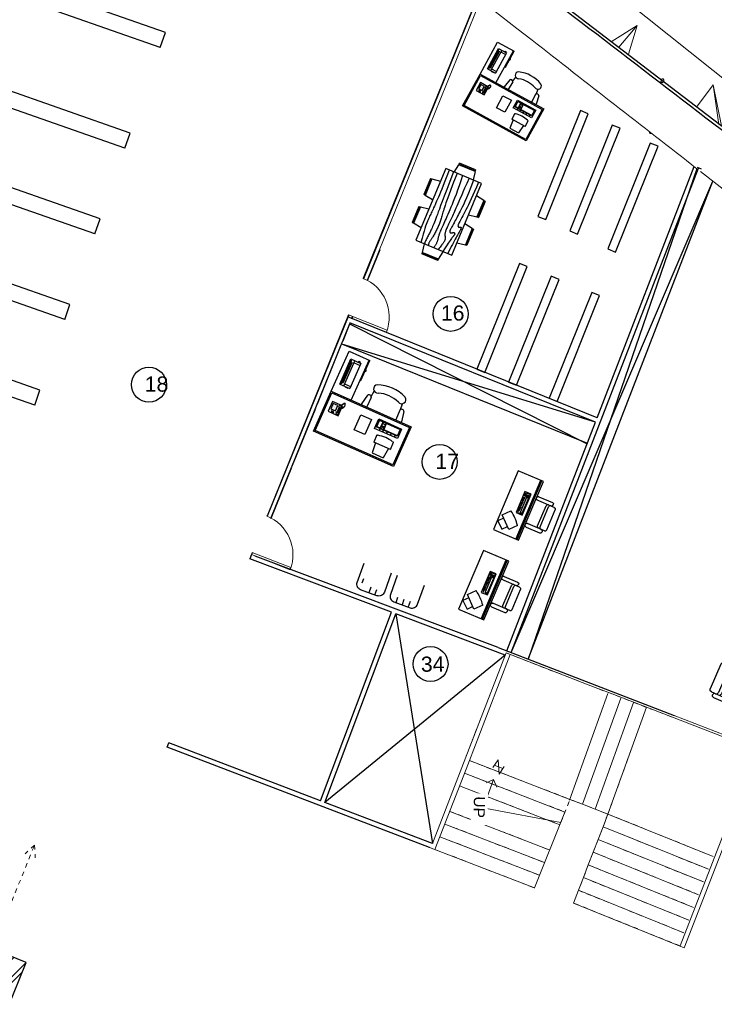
# Model space of a CAD drawing. Header units: inches. Extents: x 424 to 2043, y -237 to 445.
# Tile 64 of 256: x 626 to 641, y -93 to -71. Entities that reach past the tile are written whole.
import ezdxf

# ---------------------------------------------------------------- set-up
doc = ezdxf.new("R2010")
doc.units = ezdxf.units.IN
doc.header["$MEASUREMENT"] = 0
doc.linetypes.add('Dash', pattern=[0.00635, 0.003175, -0.003175])
doc.linetypes.add('Overhead', pattern=[0.003969, 0.002381, -0.001587])
doc.layers.add('1', color=8, linetype='Continuous')
doc.layers.add('MOBLEMAN', color=1, linetype='Continuous')
for name, color, linetype, lineweight in [('A-DOOR', 31, 'Continuous', 9), ('A-GENM', 13, 'Continuous', 9), ('A-GLAZ-CURT', 52, 'Continuous', 9), ('A-WALL', 113, 'Continuous', 9), ('S-STRS', 31, 'Continuous', 9), ('S-STRS-ANNO', 31, 'Continuous', 9), ('S-STRS-IDEN', 31, 'Continuous', 9), ('S-STRS-MBND', 31, 'Overhead', 9)]:
    doc.layers.add(name, color=color, linetype=linetype, lineweight=lineweight)
doc.styles.add('Arial', font='arial.ttf', dxfattribs={"height": 0.29506})
doc.styles.get("Standard").update_dxf_attribs({"font": 'arial.ttf'})
pattern_1 = [(247, (-125.887, -21.449), (0.3276997, -0.1391003), []), (247, (-125.745, -21.803), (0.3276997, -0.1391003), [])]

# ---------------------------------------------------------------- blocks, each defined once
blk = doc.blocks.new('Generic Models 1 - Generic Models 1-135348-همکف')
at = {"layer": 'A-GENM'}
blk.add_line((-85.546, 23.286), (-136.734, 64.375), dxfattribs=at)
blk = doc.blocks.new('Escalator - Escalator-V10-همکف')
at = {"layer": 'A-GENM'}
h = blk.add_hatch(dxfattribs=at)
h.set_pattern_fill('FP_6', color=256, style=0, pattern_type=2)
h.set_pattern_definition(pattern_1)
h.paths.add_polyline_path([(-0.8, 5.52), (-0.8, 4.929), (-0.749, 4.929), (-0.749, 5.52)], flags=0)
h = blk.add_hatch(dxfattribs=at)
h.set_pattern_fill('FP_6', color=256, style=0, pattern_type=2)
h.set_pattern_definition(pattern_1)
h.paths.add_polyline_path([(0.751, 5.52), (0.751, 4.929), (0.802, 4.929), (0.802, 5.52)], flags=0)
h = blk.add_hatch(dxfattribs=at)
h.set_pattern_fill('FP_6', color=256, style=0, pattern_type=2)
h.set_pattern_definition(pattern_1)
h.paths.add_polyline_path([(-0.8, 4.929), (-0.8, 3.733), (0.802, 3.733), (0.802, 4.929)], flags=0)
for p, q in [((-0.812, 8.28), (-0.812, 8.28)), ((-0.812, 8.202), (-0.812, 8.271)), ((-0.812, 8.271), (-0.812, 8.202)), ((-0.809, 8.347), (-0.809, 7.867)), ((-0.74, 8.347), (-0.74, 7.867)), ((-0.736, 8.28), (-0.736, 8.28)), ((-0.736, 8.202), (-0.736, 8.271)), ((-0.736, 8.271), (-0.736, 8.202)), ((0.738, 8.28), (0.738, 8.28)), ((0.738, 8.202), (0.738, 8.271)), ((0.738, 8.271), (0.738, 8.202)), ((0.742, 8.347), (0.742, 7.867)), ((0.811, 8.347), (0.811, 7.867)), ((-0.812, 8.145), (-0.812, 8.16)), ((-0.812, 8.16), (-0.812, 8.145)), ((-0.812, 8.082), (-0.812, 8.13)), ((-0.812, 8.13), (-0.812, 8.082)), ((-0.812, 7.978), (-0.812, 8.031)), ((-0.812, 8.031), (-0.812, 7.978)), ((-0.736, 8.145), (-0.736, 8.16)), ((-0.736, 8.16), (-0.736, 8.145)), ((-0.736, 8.082), (-0.736, 8.13)), ((-0.736, 8.13), (-0.736, 8.082)), ((-0.736, 7.978), (-0.736, 8.031)), ((-0.736, 8.031), (-0.736, 7.978)), ((0.738, 8.145), (0.738, 8.16)), ((0.738, 8.16), (0.738, 8.145)), ((0.738, 8.082), (0.738, 8.13)), ((0.738, 8.13), (0.738, 8.082)), ((0.738, 7.978), (0.738, 8.031)), ((0.738, 8.031), (0.738, 7.978)), ((-0.812, 7.867), (-0.812, 7.885)), ((-0.812, 7.885), (-0.812, 7.867)), ((-0.812, 7.867), (-0.812, 6.943)), ((-0.809, 7.867), (-0.809, 6.945)), ((-0.74, 7.867), (-0.74, 6.945)), ((-0.736, 7.867), (-0.736, 7.885)), ((-0.736, 7.885), (-0.736, 7.867)), ((-0.736, 6.943), (-0.736, 7.867)), ((0.739, 7.867), (-0.736, 7.867)), ((0.738, 7.867), (0.738, 7.885)), ((0.738, 7.885), (0.738, 7.867)), ((0.738, 7.867), (0.738, 6.943)), ((0.742, 7.867), (0.742, 6.945)), ((0.811, 7.867), (0.811, 6.945)), ((-0.812, 6.943), (-0.812, 6.688)), ((-0.809, 6.945), (-0.809, 6.7)), ((-0.74, 6.945), (-0.74, 6.7)), ((-0.736, 6.688), (-0.736, 6.943)), ((0.738, 6.943), (0.738, 6.688)), ((0.742, 6.945), (0.742, 6.7)), ((0.811, 6.945), (0.811, 6.7)), ((0.751, 6.602), (-0.749, 6.602)), ((0.751, 6.532), (-0.749, 6.532)), ((0.815, 6.688), (0.815, 6.713)), ((-0.749, 6.348), (0.751, 6.348)), ((0.751, 6.343), (-0.749, 6.343)), ((0.751, 6.274), (-0.749, 6.274)), ((-0.749, 6.089), (0.751, 6.089)), ((0.751, 6.085), (-0.749, 6.085)), ((0.751, 6.015), (-0.749, 6.015)), ((-0.736, 5.831), (-0.736, 6.015)), ((0.751, 5.826), (-0.749, 5.826)), ((0.751, 5.756), (-0.749, 5.756)), ((-0.736, 5.831), (0.751, 5.831)), ((-0.749, 5.572), (0.751, 5.572)), ((0.751, 5.567), (-0.749, 5.567)), ((0.751, 5.497), (-0.749, 5.497)), ((-0.749, 5.313), (0.751, 5.313)), ((0.751, 5.308), (-0.749, 5.308)), ((0.751, 5.238), (-0.749, 5.238)), ((-0.749, 5.054), (0.751, 5.054))]:
    blk.add_line(p, q, dxfattribs=at)
at = {"layer": 'A-GENM', "lineweight": 25}
for p, q in [((-0.812, 6.688), (-0.812, 6.66)), ((-0.812, 6.66), (-0.736, 6.66)), ((-0.749, 6.66), (-0.8, 6.66)), ((-0.8, 6.66), (-0.8, 4.929)), ((-0.749, 4.929), (-0.749, 6.66)), ((-0.736, 6.66), (-0.736, 6.688)), ((0.738, 6.688), (0.738, 6.66)), ((0.738, 6.66), (0.815, 6.66)), ((0.802, 6.66), (0.751, 6.66)), ((0.751, 6.66), (0.751, 4.929)), ((0.802, 4.929), (0.802, 6.66)), ((0.815, 6.66), (0.815, 6.688)), ((-0.749, 5.52), (-0.8, 5.52)), ((-0.8, 5.52), (-0.8, 4.929)), ((-0.749, 4.929), (-0.749, 5.52)), ((0.802, 5.52), (0.751, 5.52)), ((0.751, 5.52), (0.751, 4.929)), ((0.802, 4.929), (0.802, 5.52)), ((0.751, 5.049), (-0.736, 5.049)), ((-0.736, 5.049), (-0.736, 4.795)), ((0.751, 4.795), (0.751, 5.049)), ((-0.8, 4.929), (-0.749, 4.929)), ((-0.8, 4.929), (-0.749, 4.929)), ((0.802, 4.929), (-0.8, 4.929)), ((-0.8, 4.929), (-0.8, 3.733)), ((-0.736, 4.795), (0.751, 4.795)), ((0.751, 4.929), (0.802, 4.929)), ((0.751, 4.929), (0.802, 4.929)), ((0.802, 3.733), (0.802, 4.929)), ((-0.8, 3.733), (0.802, 3.733))]:
    blk.add_line(p, q, dxfattribs=at)
at = {"layer": 'A-GENM', "linetype": 'Dash'}
for p, q in [((0.001, 6.602), (0.001, 1.269)), ((0.001, 1.269), (-0.117, 1.523)), ((0.001, 1.269), (0.12, 1.523))]:
    blk.add_line(p, q, dxfattribs=at)
at = {"layer": 'A-GENM', "flags": 128}
for points in [[(-0.812, 8.34), (-0.812, 8.341), (-0.812, 8.341), (-0.812, 8.341), (-0.812, 8.342), (-0.812, 8.342), (-0.812, 8.342), (-0.812, 8.343), (-0.812, 8.343), (-0.812, 8.343), (-0.812, 8.344), (-0.811, 8.344), (-0.811, 8.344), (-0.811, 8.345), (-0.811, 8.345), (-0.811, 8.345), (-0.811, 8.346), (-0.81, 8.346), (-0.81, 8.346), (-0.81, 8.346), (-0.81, 8.347), (-0.809, 8.347), (-0.809, 8.347), (-0.809, 8.347), (-0.809, 8.347)], [(-0.812, 8.323), (-0.812, 8.325), (-0.812, 8.33), (-0.812, 8.333), (-0.812, 8.336), (-0.812, 8.338), (-0.812, 8.34), (-0.812, 8.34), (-0.812, 8.34)], [(-0.812, 8.34), (-0.812, 8.34), (-0.812, 8.339), (-0.812, 8.337), (-0.812, 8.334), (-0.812, 8.331), (-0.812, 8.327), (-0.812, 8.322), (-0.812, 8.316), (-0.812, 8.31), (-0.812, 8.303), (-0.812, 8.295), (-0.812, 8.287), (-0.812, 8.278), (-0.812, 8.268), (-0.812, 8.258), (-0.812, 8.247), (-0.812, 8.235), (-0.812, 8.223), (-0.812, 8.21), (-0.812, 8.197), (-0.812, 8.183), (-0.812, 8.169), (-0.812, 8.154), (-0.812, 8.138), (-0.812, 8.123), (-0.812, 8.107), (-0.812, 8.09), (-0.812, 8.073), (-0.812, 8.056), (-0.812, 8.038), (-0.812, 8.021), (-0.812, 8.003), (-0.812, 7.984), (-0.812, 7.966), (-0.812, 7.947), (-0.812, 7.929), (-0.812, 7.91), (-0.812, 7.891), (-0.812, 7.872), (-0.812, 7.867)], [(-0.809, 8.347), (-0.806, 8.349), (-0.803, 8.35), (-0.801, 8.351), (-0.798, 8.352), (-0.795, 8.353), (-0.792, 8.354), (-0.789, 8.354), (-0.786, 8.355), (-0.783, 8.355), (-0.781, 8.356), (-0.778, 8.356), (-0.775, 8.356), (-0.772, 8.356), (-0.769, 8.356), (-0.766, 8.356), (-0.763, 8.355), (-0.76, 8.355), (-0.757, 8.354), (-0.754, 8.353), (-0.751, 8.352), (-0.748, 8.351), (-0.746, 8.35), (-0.743, 8.349), (-0.74, 8.348), (-0.74, 8.347)], [(-0.74, 8.347), (-0.739, 8.347), (-0.739, 8.347), (-0.739, 8.347), (-0.739, 8.346), (-0.738, 8.346), (-0.738, 8.346), (-0.738, 8.346), (-0.738, 8.345), (-0.737, 8.345), (-0.737, 8.345), (-0.737, 8.344), (-0.737, 8.344), (-0.737, 8.344), (-0.737, 8.343), (-0.737, 8.343), (-0.736, 8.343), (-0.736, 8.342), (-0.736, 8.342), (-0.736, 8.342), (-0.736, 8.341), (-0.736, 8.341), (-0.736, 8.341), (-0.736, 8.34), (-0.736, 8.34)], [(-0.736, 7.867), (-0.736, 7.886), (-0.736, 7.905), (-0.736, 7.924), (-0.736, 7.942), (-0.736, 7.961), (-0.736, 7.979), (-0.736, 7.998), (-0.736, 8.016), (-0.736, 8.034), (-0.736, 8.051), (-0.736, 8.069), (-0.736, 8.086), (-0.736, 8.102), (-0.736, 8.118), (-0.736, 8.134), (-0.736, 8.15), (-0.736, 8.165), (-0.736, 8.179), (-0.736, 8.193), (-0.736, 8.207), (-0.736, 8.219), (-0.736, 8.232), (-0.736, 8.244), (-0.736, 8.255), (-0.736, 8.265), (-0.736, 8.275), (-0.736, 8.284), (-0.736, 8.293), (-0.736, 8.301), (-0.736, 8.308), (-0.736, 8.315), (-0.736, 8.32), (-0.736, 8.325), (-0.736, 8.33), (-0.736, 8.333), (-0.736, 8.336), (-0.736, 8.338), (-0.736, 8.34), (-0.736, 8.34), (-0.736, 8.34)], [(-0.736, 8.34), (-0.736, 8.34), (-0.736, 8.339), (-0.736, 8.337), (-0.736, 8.334), (-0.736, 8.331), (-0.736, 8.327), (-0.736, 8.323)], [(0.738, 8.34), (0.738, 8.341), (0.739, 8.341), (0.739, 8.341), (0.739, 8.342), (0.739, 8.342), (0.739, 8.342), (0.739, 8.343), (0.739, 8.343), (0.739, 8.343), (0.739, 8.344), (0.739, 8.344), (0.74, 8.344), (0.74, 8.345), (0.74, 8.345), (0.74, 8.345), (0.74, 8.346), (0.74, 8.346), (0.741, 8.346), (0.741, 8.346), (0.741, 8.347), (0.741, 8.347), (0.742, 8.347), (0.742, 8.347), (0.742, 8.347)], [(0.738, 8.323), (0.738, 8.325), (0.738, 8.33), (0.738, 8.333), (0.738, 8.336), (0.738, 8.338), (0.738, 8.34), (0.738, 8.34), (0.738, 8.34)], [(0.738, 8.34), (0.738, 8.34), (0.738, 8.339), (0.738, 8.337), (0.738, 8.334), (0.738, 8.331), (0.738, 8.327), (0.738, 8.322), (0.738, 8.316), (0.738, 8.31), (0.738, 8.303), (0.738, 8.295), (0.738, 8.287), (0.738, 8.278), (0.738, 8.268), (0.738, 8.258), (0.738, 8.247), (0.738, 8.235), (0.738, 8.223), (0.738, 8.21), (0.738, 8.197), (0.738, 8.183), (0.738, 8.169), (0.738, 8.154), (0.738, 8.138), (0.738, 8.123), (0.738, 8.107), (0.738, 8.09), (0.738, 8.073), (0.738, 8.056), (0.738, 8.038), (0.738, 8.021), (0.738, 8.003), (0.738, 7.984), (0.738, 7.966), (0.738, 7.947), (0.738, 7.929), (0.738, 7.91), (0.738, 7.891), (0.738, 7.872), (0.738, 7.867)], [(0.742, 8.347), (0.745, 8.349), (0.747, 8.35), (0.75, 8.351), (0.753, 8.352), (0.756, 8.353), (0.759, 8.354), (0.761, 8.354), (0.764, 8.355), (0.767, 8.355), (0.77, 8.356), (0.773, 8.356), (0.776, 8.356), (0.779, 8.356), (0.782, 8.356), (0.785, 8.356), (0.788, 8.355), (0.791, 8.355), (0.794, 8.354), (0.797, 8.353), (0.8, 8.352), (0.802, 8.351), (0.805, 8.35), (0.808, 8.349), (0.81, 8.348), (0.811, 8.347)], [(0.811, 8.347), (0.811, 8.347), (0.812, 8.347), (0.812, 8.347), (0.812, 8.346), (0.812, 8.346), (0.813, 8.346), (0.813, 8.346), (0.813, 8.345), (0.813, 8.345), (0.813, 8.345), (0.814, 8.344), (0.814, 8.344), (0.814, 8.344), (0.814, 8.343), (0.814, 8.343), (0.814, 8.343), (0.814, 8.342), (0.815, 8.342), (0.815, 8.342), (0.815, 8.341), (0.815, 8.341), (0.815, 8.341), (0.815, 8.34), (0.815, 8.34)], [(0.815, 8.34), (0.815, 8.34), (0.815, 8.34)]]:
    blk.add_lwpolyline(points, dxfattribs=at)
at = {"layer": 'A-GENM', "lineweight": 25, "flags": 128}
for points in [[(-0.809, 6.7), (-0.81, 6.697), (-0.811, 6.694), (-0.812, 6.691), (-0.812, 6.688)], [(-0.74, 6.7), (-0.751, 6.708), (-0.762, 6.712), (-0.774, 6.714), (-0.786, 6.712), (-0.798, 6.708), (-0.809, 6.7)], [(-0.736, 6.688), (-0.736, 6.691), (-0.737, 6.694), (-0.738, 6.697), (-0.74, 6.7)], [(0.742, 6.7), (0.741, 6.697), (0.739, 6.694), (0.739, 6.691), (0.738, 6.688)], [(0.811, 6.7), (0.8, 6.708), (0.789, 6.712), (0.777, 6.714), (0.765, 6.712), (0.753, 6.708), (0.742, 6.7)], [(0.815, 6.688), (0.814, 6.691), (0.814, 6.694), (0.813, 6.697), (0.811, 6.7)]]:
    blk.add_lwpolyline(points, dxfattribs=at)
at = {"layer": 'A-GENM'}
for points in [[(-0.809, 6.945), (-0.809, 6.945), (-0.81, 6.945), (-0.811, 6.944), (-0.812, 6.943), (-0.812, 6.943), (-0.812, 6.943)], [(-0.74, 6.945), (-0.75, 6.947), (-0.774, 6.949), (-0.798, 6.947), (-0.809, 6.945)], [(-0.736, 6.943), (-0.736, 6.943), (-0.736, 6.943), (-0.737, 6.944), (-0.738, 6.945), (-0.739, 6.945), (-0.74, 6.945)], [(0.742, 6.945), (0.741, 6.945), (0.74, 6.945), (0.739, 6.944), (0.739, 6.943), (0.738, 6.943), (0.738, 6.943)], [(0.811, 6.945), (0.801, 6.947), (0.777, 6.949), (0.753, 6.947), (0.742, 6.945)], [(0.815, 6.943), (0.815, 6.943), (0.815, 6.943), (0.814, 6.944), (0.813, 6.945), (0.812, 6.945), (0.811, 6.945)]]:
    blk.add_open_spline(points, degree=3, dxfattribs=at)
blk = doc.blocks.new('M_Single-Louvered - 0914 x 2134mm-227787-همکف')
at = {"layer": 'A-DOOR', "lineweight": 18}
for p, q in [((0.406, 0.05), (0.406, 0.964)), ((0.457, 0.964), (0.406, 0.964)), ((0.457, 0.05), (0.457, 0.964)), ((0.457, 0.05), (0.406, 0.05))]:
    blk.add_line(p, q, dxfattribs=at)
at = {"layer": 'A-DOOR'}
blk.add_arc((0.457, 0.05), 0.914, 90, 180, dxfattribs=at)
blk = doc.blocks.new('jjk')
at = {"lineweight": 25}
for p, q in [((1576.969, 734.084), (1576.853, 733.754)), ((1593.281, 727.996), (1593.396, 728.327))]:
    blk.add_line(p, q, dxfattribs=at)
at = {"layer": 'A-WALL', "lineweight": 25}
for p, q in [((1593.396, 728.327), (1576.969, 734.084)), ((1593.281, 727.996), (1576.853, 733.754))]:
    blk.add_line(p, q, dxfattribs=at)
blk = doc.blocks.new('RECTANG')
for p, q in [((1, 1), (0, 1)), ((0, 1), (0, 0)), ((1, 0), (1, 1)), ((0, 0), (1, 0))]:
    blk.add_line(p, q)
blk = doc.blocks.new('00012')
at = {"layer": 'MOBLEMAN'}
for p, q in [((57.898, -8.052), (57.898, -6.452)), ((57.898, -6.452), (58.698, -6.452)), ((57.922, -8.028), (57.922, -6.476)), ((57.922, -6.476), (58.674, -6.476)), ((58.674, -6.476), (58.674, -8.028)), ((58.698, -6.452), (58.698, -8.052)), ((58.698, -6.452), (59.498, -6.452)), ((59.498, -6.452), (59.498, -6.868)), ((58.418, -6.599), (58.418, -6.599)), ((58.418, -6.622), (58.418, -6.622)), ((58.418, -6.645), (58.418, -6.645)), ((58.441, -6.599), (58.441, -6.599)), ((58.441, -6.622), (58.441, -6.622)), ((58.441, -6.645), (58.441, -6.645)), ((58.464, -6.599), (58.464, -6.599)), ((58.464, -6.622), (58.464, -6.622)), ((58.464, -6.645), (58.464, -6.645)), ((58.486, -6.599), (58.486, -6.599)), ((58.486, -6.622), (58.486, -6.622)), ((58.486, -6.645), (58.486, -6.645)), ((58.869, -6.715), (58.869, -6.657)), ((58.869, -6.657), (58.881, -6.657)), ((58.881, -6.54), (59.385, -6.54)), ((58.881, -6.54), (58.881, -6.74)), ((58.881, -6.62), (59.385, -6.62)), ((58.905, -6.54), (58.905, -6.564)), ((58.905, -6.564), (59.361, -6.564)), ((58.921, -6.62), (58.921, -6.74)), ((58.929, -6.564), (58.929, -6.588)), ((58.929, -6.588), (59.337, -6.588)), ((59.337, -6.564), (59.337, -6.588)), ((59.345, -6.62), (59.345, -6.74)), ((59.361, -6.54), (59.361, -6.564)), ((59.385, -6.54), (59.385, -6.74)), ((58.377, -6.704), (58.499, -6.704)), ((58.377, -6.728), (58.499, -6.728)), ((58.492, -6.753), (58.497, -6.768)), ((58.501, -6.758), (58.506, -6.772)), ((58.511, -6.763), (58.516, -6.777)), ((58.521, -6.768), (58.526, -6.782)), ((58.522, -6.725), (58.55, -6.733)), ((58.531, -6.772), (58.536, -6.787)), ((58.54, -6.777), (58.545, -6.792)), ((58.55, -6.777), (58.555, -6.792)), ((58.555, -6.729), (58.56, -6.743)), ((58.56, -6.777), (58.565, -6.792)), ((58.565, -6.733), (58.57, -6.748)), ((58.57, -6.777), (58.575, -6.792)), ((58.575, -6.738), (58.579, -6.753)), ((58.579, -6.772), (58.584, -6.787)), ((58.584, -6.743), (58.589, -6.758)), ((58.589, -6.768), (58.594, -6.782)), ((58.596, -6.756), (58.601, -6.771)), ((58.698, -6.852), (59.498, -6.852)), ((58.881, -6.715), (58.869, -6.715)), ((59.385, -6.74), (58.881, -6.74)), ((59.098, -6.852), (59.098, -6.868)), ((59.404, -6.692), (59.385, -6.692)), ((59.404, -6.713), (59.385, -6.713)), ((59.404, -6.692), (59.404, -6.713)), ((59.098, -6.868), (59.498, -6.868)), ((58.222, -7.125), (58.522, -7.125)), ((58.222, -7.335), (58.222, -7.125)), ((58.522, -7.125), (58.522, -7.335)), ((58.891, -7.166), (58.7, -7.161)), ((58.898, -7.088), (58.71, -7.053)), ((58.906, -7.161), (59.018, -7.172)), ((58.522, -7.335), (58.222, -7.335)), ((58.162, -7.579), (57.97, -7.598)), ((58.162, -7.579), (57.97, -7.598)), ((58.162, -7.876), (58.162, -7.541)), ((58.162, -7.876), (58.162, -7.541)), ((58.306, -7.541), (58.162, -7.541)), ((58.306, -7.541), (58.162, -7.541)), ((58.306, -7.541), (58.306, -7.56)), ((58.306, -7.541), (58.306, -7.56)), ((58.397, -7.911), (58.397, -7.451)), ((58.397, -7.911), (58.397, -7.451)), ((58.397, -7.451), (58.588, -7.451)), ((58.397, -7.451), (58.588, -7.451)), ((58.397, -7.547), (58.435, -7.547)), ((58.397, -7.547), (58.435, -7.547)), ((58.397, -7.554), (58.435, -7.554)), ((58.397, -7.554), (58.435, -7.554)), ((58.435, -7.892), (58.435, -7.471)), ((58.435, -7.892), (58.435, -7.471)), ((58.569, -7.471), (58.435, -7.471)), ((58.569, -7.471), (58.435, -7.471)), ((58.569, -7.474), (58.435, -7.474)), ((58.569, -7.474), (58.435, -7.474)), ((58.444, -7.892), (58.444, -7.471)), ((58.444, -7.892), (58.444, -7.471)), ((58.444, -7.547), (58.569, -7.547)), ((58.444, -7.547), (58.569, -7.547)), ((58.444, -7.554), (58.569, -7.554)), ((58.444, -7.554), (58.569, -7.554)), ((58.473, -7.612), (58.473, -7.554)), ((58.473, -7.612), (58.473, -7.554)), ((58.492, -7.612), (58.492, -7.554)), ((58.492, -7.612), (58.492, -7.554)), ((58.54, -7.554), (58.54, -7.612)), ((58.54, -7.554), (58.54, -7.612)), ((58.569, -7.471), (58.569, -7.892)), ((58.569, -7.471), (58.569, -7.892)), ((58.588, -7.451), (58.588, -7.911)), ((58.588, -7.451), (58.588, -7.911)), ((57.97, -7.598), (57.97, -7.818)), ((57.97, -7.598), (57.97, -7.818)), ((58.397, -7.612), (58.435, -7.612)), ((58.397, -7.612), (58.435, -7.612)), ((58.397, -7.618), (58.435, -7.618)), ((58.397, -7.618), (58.435, -7.618)), ((58.397, -7.69), (58.435, -7.69)), ((58.397, -7.69), (58.435, -7.69)), ((58.397, -7.697), (58.435, -7.697)), ((58.397, -7.697), (58.435, -7.697)), ((58.444, -7.612), (58.569, -7.612)), ((58.444, -7.612), (58.569, -7.612)), ((58.444, -7.618), (58.569, -7.618)), ((58.444, -7.618), (58.569, -7.618)), ((58.891, -7.741), (58.7, -7.746)), ((58.906, -7.746), (59.018, -7.735)), ((58.162, -7.838), (57.97, -7.818)), ((58.162, -7.838), (57.97, -7.818)), ((58.162, -7.876), (58.306, -7.876)), ((58.162, -7.876), (58.306, -7.876)), ((58.306, -7.857), (58.306, -7.876)), ((58.306, -7.857), (58.306, -7.876)), ((58.397, -7.769), (58.435, -7.769)), ((58.397, -7.769), (58.435, -7.769)), ((58.397, -7.775), (58.435, -7.775)), ((58.397, -7.775), (58.435, -7.775)), ((58.397, -7.847), (58.435, -7.847)), ((58.397, -7.847), (58.435, -7.847)), ((58.397, -7.854), (58.435, -7.854)), ((58.397, -7.854), (58.435, -7.854)), ((58.588, -7.911), (58.397, -7.911)), ((58.588, -7.911), (58.397, -7.911)), ((58.569, -7.889), (58.435, -7.889)), ((58.569, -7.889), (58.435, -7.889)), ((58.569, -7.892), (58.435, -7.892)), ((58.569, -7.892), (58.435, -7.892)), ((58.898, -7.819), (58.71, -7.854)), ((58.698, -8.052), (57.898, -8.052)), ((58.674, -8.028), (57.922, -8.028))]:
    blk.add_line(p, q, dxfattribs=at)
for centre, radius, start, end in [((58.377, -6.716), 0.0255, 28.4915, 331.5085), ((58.499, -6.716), 0.0255, 208.4915, 151.5085), ((59.298, -6.868), 0.016, 180, 0), ((58.714, -7.108), 0.0545, 93.5132, 107.0552), ((58.714, -7.108), 0.0545, 252.9448, 255.9932), ((58.882, -7.126), 0.0413, 282.2827, 67.7765), ((59.083, -7.213), 0.0769, 31.265, 209.6825), ((58.48, -7.453), 0.725, 337.2611, 22.7389), ((58.469, -7.453), 0.583, 339.7134, 20.2866), ((57.74, -7.708), 0.585, 345.2952, 14.7048), ((57.74, -7.708), 0.585, 345.2952, 14.7048), ((58.714, -7.799), 0.0545, 104.0068, 107.0552), ((58.882, -7.781), 0.0413, 292.2235, 77.7173), ((59.083, -7.694), 0.0769, 150.3175, 328.735), ((58.714, -7.799), 0.0545, 252.9448, 266.4868)]:
    blk.add_arc(centre, radius, start, end, dxfattribs=at)
at = {"layer": 'MOBLEMAN', "rotation": 90}
for p, xscale, yscale, zscale in [((58.536, -6.751), 0.1999999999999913, 0.1975330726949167, 0.1999999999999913), ((58.372, -6.649), 0.0495107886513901, 0.0114255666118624, 0.0495107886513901), ((58.506, -6.668), 0.0914045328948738, 0.1066386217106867, 0.0914045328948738)]:
    blk.add_blockref('RECTANG', p, dxfattribs=dict(at, xscale=xscale, yscale=yscale, zscale=zscale))
blk = doc.blocks.new('MIZ GHAZAKHORI 01')
at = {"layer": 'MOBLEMAN'}
for p, q in [((14.812, 4.766), (14.815, 4.79)), ((15.196, 4.79), (14.815, 4.79)), ((15.196, 4.79), (15.199, 4.766)), ((14.578, 4.564), (14.578, 2.853)), ((15.433, 4.564), (14.578, 4.564)), ((14.78, 4.564), (14.81, 4.754)), ((15.201, 4.754), (14.81, 4.754)), ((14.812, 4.766), (15.199, 4.766)), ((15.201, 4.754), (15.231, 4.564)), ((15.433, 2.853), (15.433, 4.564)), ((14.352, 4.231), (14.376, 4.235)), ((14.352, 4.231), (14.352, 3.851)), ((14.376, 3.847), (14.376, 4.235)), ((14.388, 4.237), (14.578, 4.267)), ((14.388, 4.237), (14.388, 3.845)), ((15.623, 4.237), (15.433, 4.267)), ((15.623, 4.237), (15.623, 3.845)), ((15.635, 3.847), (15.635, 4.235)), ((15.659, 4.231), (15.635, 4.235)), ((15.659, 4.231), (15.659, 3.851)), ((14.376, 3.847), (14.352, 3.851)), ((14.578, 3.816), (14.388, 3.845)), ((15.433, 3.816), (15.623, 3.845)), ((15.635, 3.847), (15.659, 3.851)), ((14.352, 3.566), (14.376, 3.57)), ((14.352, 3.566), (14.352, 3.186)), ((14.376, 3.182), (14.376, 3.57)), ((14.388, 3.572), (14.578, 3.601)), ((14.388, 3.571), (14.388, 3.18)), ((15.623, 3.572), (15.433, 3.601)), ((15.623, 3.571), (15.623, 3.18)), ((15.635, 3.182), (15.635, 3.57)), ((15.659, 3.566), (15.635, 3.57)), ((15.659, 3.566), (15.659, 3.186)), ((14.376, 3.182), (14.352, 3.186)), ((14.578, 3.151), (14.388, 3.18)), ((15.433, 3.151), (15.623, 3.18)), ((15.635, 3.182), (15.659, 3.186)), ((14.578, 2.853), (15.433, 2.853)), ((14.78, 2.853), (14.81, 2.663)), ((15.201, 2.663), (15.231, 2.853)), ((15.201, 2.663), (14.81, 2.663)), ((14.812, 2.651), (15.199, 2.651)), ((14.812, 2.651), (14.815, 2.627)), ((15.196, 2.627), (14.815, 2.627)), ((15.196, 2.627), (15.199, 2.651))]:
    blk.add_line(p, q, dxfattribs=at)
for points in [[(14.661, 4.564), (14.665, 4.423), (14.668, 4.303), (14.67, 4.201), (14.671, 4.114), (14.672, 4.04), (14.672, 3.977), (14.671, 3.922), (14.671, 3.872), (14.67, 3.825), (14.669, 3.782), (14.668, 3.741), (14.667, 3.703), (14.665, 3.667), (14.664, 3.633), (14.662, 3.6), (14.661, 3.57), (14.659, 3.541), (14.658, 3.513), (14.657, 3.485), (14.656, 3.458), (14.655, 3.43), (14.654, 3.401), (14.654, 3.371), (14.654, 3.339), (14.655, 3.305), (14.656, 3.266), (14.659, 3.222), (14.662, 3.17), (14.668, 3.109), (14.675, 3.037), (14.685, 2.952), (14.697, 2.853)], [(14.768, 4.564), (14.772, 4.336), (14.777, 4.147), (14.781, 3.993), (14.785, 3.869), (14.789, 3.768), (14.792, 3.688), (14.795, 3.621), (14.798, 3.564), (14.8, 3.512), (14.801, 3.464), (14.802, 3.419), (14.803, 3.378), (14.803, 3.341), (14.803, 3.306), (14.802, 3.273), (14.802, 3.243), (14.801, 3.215), (14.8, 3.189), (14.799, 3.164), (14.797, 3.14), (14.796, 3.117), (14.794, 3.094), (14.792, 3.071), (14.791, 3.047), (14.789, 3.023), (14.787, 2.998), (14.785, 2.974), (14.783, 2.949), (14.782, 2.924), (14.781, 2.9), (14.78, 2.876), (14.78, 2.853)], [(14.851, 4.564), (14.855, 4.354), (14.86, 4.186), (14.864, 4.052), (14.869, 3.949), (14.873, 3.869), (14.877, 3.809), (14.881, 3.762), (14.885, 3.723), (14.888, 3.688), (14.892, 3.655), (14.895, 3.623), (14.898, 3.594), (14.901, 3.566), (14.904, 3.539), (14.906, 3.514), (14.908, 3.489), (14.911, 3.464), (14.912, 3.441), (14.914, 3.417), (14.915, 3.394), (14.916, 3.37), (14.917, 3.347), (14.917, 3.323), (14.916, 3.299), (14.915, 3.274), (14.914, 3.249), (14.912, 3.224), (14.91, 3.199), (14.907, 3.174), (14.904, 3.151), (14.902, 3.128), (14.899, 3.107), (14.896, 3.087), (14.893, 3.068), (14.89, 3.05), (14.887, 3.033), (14.884, 3.017), (14.881, 3.001), (14.878, 2.986), (14.876, 2.971), (14.873, 2.956), (14.871, 2.94), (14.869, 2.925), (14.868, 2.91), (14.868, 2.895), (14.869, 2.881), (14.871, 2.867), (14.875, 2.853)], [(14.982, 4.564), (14.99, 4.44), (14.996, 4.327), (15.002, 4.223), (15.006, 4.128), (15.009, 4.041), (15.011, 3.962), (15.012, 3.889), (15.012, 3.821), (15.013, 3.759), (15.012, 3.702), (15.012, 3.648), (15.011, 3.599), (15.01, 3.553), (15.008, 3.51), (15.007, 3.469), (15.005, 3.431), (15.004, 3.395), (15.003, 3.361), (15.001, 3.328), (15, 3.298), (15, 3.269), (14.999, 3.243), (14.999, 3.218), (15, 3.196), (15.001, 3.175), (15.002, 3.156), (15.004, 3.139), (15.006, 3.124), (15.008, 3.109), (15.011, 3.096), (15.013, 3.083), (15.015, 3.071), (15.018, 3.059), (15.019, 3.048), (15.021, 3.036), (15.022, 3.025), (15.023, 3.013), (15.024, 3.001), (15.024, 2.989), (15.023, 2.976), (15.022, 2.962), (15.021, 2.948), (15.019, 2.934), (15.017, 2.921), (15.015, 2.908), (15.013, 2.896), (15.011, 2.886), (15.009, 2.878), (15.008, 2.872), (15.007, 2.868), (15.006, 2.865), (15.006, 2.863), (15.006, 2.861), (15.006, 2.859), (15.005, 2.857), (15.005, 2.853)], [(15.136, 4.564), (15.132, 4.438), (15.129, 4.328), (15.127, 4.231), (15.126, 4.146), (15.124, 4.072), (15.124, 4.007), (15.123, 3.949), (15.122, 3.897), (15.121, 3.849), (15.12, 3.805), (15.119, 3.764), (15.118, 3.726), (15.117, 3.69), (15.115, 3.656), (15.114, 3.622), (15.112, 3.59), (15.111, 3.557), (15.109, 3.525), (15.108, 3.493), (15.107, 3.462), (15.106, 3.432), (15.105, 3.404), (15.105, 3.377), (15.104, 3.352), (15.105, 3.329), (15.105, 3.309), (15.106, 3.29), (15.107, 3.274), (15.109, 3.259), (15.111, 3.245), (15.114, 3.234), (15.116, 3.223), (15.12, 3.214), (15.123, 3.206), (15.127, 3.199), (15.13, 3.193), (15.134, 3.188), (15.138, 3.182), (15.142, 3.177), (15.146, 3.172), (15.15, 3.167), (15.153, 3.161), (15.156, 3.155), (15.159, 3.149), (15.161, 3.142), (15.163, 3.135), (15.165, 3.127), (15.166, 3.118), (15.166, 3.109), (15.166, 3.099), (15.166, 3.089), (15.165, 3.078), (15.163, 3.066), (15.161, 3.054), (15.159, 3.042), (15.156, 3.029), (15.153, 3.017), (15.149, 3.003), (15.145, 2.987), (15.14, 2.969), (15.135, 2.947), (15.128, 2.921), (15.121, 2.89), (15.112, 2.853)], [(15.243, 4.564), (15.246, 4.397), (15.248, 4.259), (15.248, 4.146), (15.246, 4.055), (15.244, 3.98), (15.241, 3.919), (15.237, 3.868), (15.233, 3.822), (15.23, 3.779), (15.226, 3.738), (15.223, 3.698), (15.22, 3.66), (15.216, 3.625), (15.213, 3.591), (15.21, 3.56), (15.207, 3.53), (15.204, 3.503), (15.202, 3.478), (15.199, 3.455), (15.196, 3.435), (15.194, 3.416), (15.192, 3.399), (15.191, 3.383), (15.19, 3.37), (15.189, 3.358), (15.189, 3.348), (15.19, 3.339), (15.191, 3.331), (15.192, 3.325), (15.194, 3.319), (15.197, 3.315), (15.2, 3.311), (15.203, 3.307), (15.206, 3.304), (15.21, 3.302), (15.214, 3.3), (15.218, 3.299), (15.222, 3.299), (15.227, 3.3), (15.231, 3.301), (15.236, 3.302), (15.24, 3.305), (15.245, 3.308), (15.249, 3.311), (15.253, 3.314), (15.258, 3.318), (15.262, 3.321), (15.267, 3.324), (15.271, 3.327), (15.276, 3.329), (15.28, 3.331), (15.284, 3.333), (15.289, 3.333), (15.293, 3.333), (15.297, 3.332), (15.3, 3.33), (15.304, 3.328), (15.307, 3.324), (15.31, 3.32), (15.313, 3.315), (15.315, 3.309), (15.316, 3.303), (15.317, 3.296), (15.316, 3.289), (15.315, 3.281), (15.313, 3.273), (15.31, 3.263), (15.307, 3.252), (15.303, 3.24), (15.298, 3.225), (15.293, 3.208), (15.288, 3.189), (15.282, 3.166), (15.276, 3.139), (15.269, 3.108), (15.261, 3.071), (15.253, 3.028), (15.243, 2.978), (15.232, 2.92), (15.219, 2.853)], [(15.362, 4.564), (15.361, 4.449), (15.36, 4.345), (15.357, 4.252), (15.354, 4.167), (15.351, 4.09), (15.347, 4.02), (15.343, 3.956), (15.338, 3.898), (15.334, 3.844), (15.329, 3.794), (15.325, 3.749), (15.321, 3.708), (15.318, 3.671), (15.315, 3.638), (15.312, 3.609), (15.31, 3.584), (15.309, 3.563), (15.309, 3.545), (15.309, 3.531), (15.31, 3.519), (15.311, 3.51), (15.313, 3.502), (15.316, 3.497), (15.318, 3.493), (15.321, 3.489), (15.325, 3.487), (15.329, 3.485), (15.332, 3.485), (15.336, 3.484), (15.34, 3.485), (15.344, 3.485), (15.348, 3.487), (15.352, 3.488), (15.355, 3.49), (15.358, 3.492), (15.362, 3.494), (15.365, 3.496), (15.368, 3.498), (15.371, 3.5), (15.374, 3.501), (15.377, 3.501), (15.38, 3.501), (15.382, 3.5), (15.385, 3.499), (15.388, 3.497), (15.39, 3.495), (15.392, 3.492), (15.394, 3.489), (15.395, 3.485), (15.396, 3.48), (15.396, 3.474), (15.397, 3.468), (15.396, 3.46), (15.396, 3.451), (15.395, 3.441), (15.394, 3.429), (15.392, 3.416), (15.39, 3.4), (15.388, 3.383), (15.385, 3.362), (15.382, 3.339), (15.379, 3.313), (15.375, 3.283), (15.372, 3.25), (15.368, 3.213), (15.364, 3.172), (15.36, 3.127), (15.356, 3.079), (15.351, 3.027), (15.347, 2.972), (15.343, 2.914), (15.338, 2.853)]]:
    blk.add_lwpolyline(points, dxfattribs=at)
blk = doc.blocks.new('A$C1F663A27')
at = {"color": 1}
for p, q in [((0.412, 0.55), (0.426, 0.586)), ((0.412, 0.55), (0.412, 0.15)), ((0.426, 0.586), (0.462, 0.6)), ((0.498, 0.586), (0.462, 0.6)), ((0.512, 0.55), (0.498, 0.586)), ((0.512, 0.05), (0.512, 0.602)), ((1.212, 0.05), (1.212, 0.602)), ((1.212, 0.55), (1.226, 0.586)), ((1.226, 0.586), (1.262, 0.6)), ((1.298, 0.586), (1.262, 0.6)), ((1.312, 0.55), (1.298, 0.586)), ((1.312, 0.55), (1.312, 0.15)), ((0.512, 0.222), (0.526, 0.258)), ((0.526, 0.258), (0.562, 0.272)), ((0.562, 0.272), (1.162, 0.272)), ((1.198, 0.258), (1.162, 0.272)), ((1.212, 0.222), (1.198, 0.258)), ((0.412, 0.15), (0.426, 0.114)), ((0.426, 0.114), (0.462, 0.1)), ((0.498, 0.114), (0.462, 0.1)), ((0.512, 0.15), (0.498, 0.114)), ((0.512, 0.15), (0.526, 0.186)), ((0.512, 0.05), (0.526, 0.014)), ((0.526, 0.186), (0.562, 0.2)), ((0.526, 0.014), (0.562, 0)), ((0.562, 0.2), (1.162, 0.2)), ((1.198, 0.186), (1.162, 0.2)), ((1.198, 0.014), (1.162, 0)), ((1.212, 0.15), (1.198, 0.186)), ((1.212, 0.05), (1.198, 0.014)), ((1.212, 0.15), (1.226, 0.114)), ((1.226, 0.114), (1.262, 0.1)), ((1.298, 0.114), (1.262, 0.1)), ((1.312, 0.15), (1.298, 0.114)), ((0.562, 0), (1.162, 0))]:
    blk.add_line(p, q, dxfattribs=at)
at = {"layer": '1', "color": 1}
for p, q in [((0, 1.358), (0, 0.602)), ((1.747, 1.358), (0, 1.358)), ((0.261, 1.339), (0.091, 1.146)), ((0.394, 1.222), (0.261, 1.339)), ((1.747, 0.602), (1.747, 1.358)), ((0.091, 1.146), (0.219, 1.033)), ((0.158, 0.967), (0.459, 1.292)), ((0.459, 1.292), (0.655, 1.111)), ((0.354, 0.786), (0.158, 0.967)), ((1.295, 0.963), (0.667, 0.963)), ((0.667, 0.963), (0.667, 0.78)), ((0.712, 0.923), (0.695, 0.923)), ((0.695, 0.923), (0.695, 0.91)), ((0.695, 0.91), (0.712, 0.91)), ((0.712, 0.91), (0.712, 0.923)), ((0.736, 0.923), (0.867, 0.923)), ((0.736, 0.908), (0.736, 0.923)), ((0.867, 0.908), (0.736, 0.908)), ((0.867, 0.923), (0.867, 0.908)), ((0.881, 0.923), (1.012, 0.923)), ((0.881, 0.908), (0.881, 0.923)), ((1.012, 0.908), (0.881, 0.908)), ((1.012, 0.923), (1.012, 0.908)), ((1.024, 0.923), (1.156, 0.923)), ((1.024, 0.908), (1.024, 0.923)), ((1.156, 0.908), (1.024, 0.908)), ((1.156, 0.923), (1.156, 0.908)), ((1.181, 0.901), (1.219, 0.901)), ((1.181, 0.864), (1.181, 0.901)), ((1.192, 0.944), (1.27, 0.944)), ((1.192, 0.922), (1.192, 0.944)), ((1.27, 0.922), (1.192, 0.922)), ((1.219, 0.901), (1.219, 0.864)), ((1.229, 0.905), (1.279, 0.905)), ((1.229, 0.797), (1.229, 0.905)), ((1.27, 0.944), (1.27, 0.922)), ((1.279, 0.905), (1.279, 0.797)), ((1.295, 0.78), (1.295, 0.963)), ((1.747, 0.684), (0, 0.684)), ((0.667, 0.78), (1.295, 0.78)), ((0.707, 0.865), (0.68, 0.865)), ((0.68, 0.865), (0.68, 0.801)), ((0.68, 0.801), (0.707, 0.801)), ((0.707, 0.801), (0.707, 0.865)), ((1.164, 0.865), (0.717, 0.865)), ((0.717, 0.865), (0.717, 0.799)), ((0.717, 0.799), (1.164, 0.799)), ((1.164, 0.799), (1.164, 0.865)), ((1.219, 0.864), (1.181, 0.864)), ((1.185, 0.843), (1.219, 0.843)), ((1.185, 0.802), (1.185, 0.843)), ((1.219, 0.802), (1.185, 0.802)), ((1.219, 0.843), (1.219, 0.802)), ((1.279, 0.797), (1.229, 0.797)), ((0, 0.647), (1.747, 0.647)), ((0, 0.602), (1.747, 0.602))]:
    blk.add_line(p, q, dxfattribs=at)
blk.add_arc((-0.379, 1.766), 1.224, 306.8019, 327.6514, dxfattribs=at)

msp = doc.modelspace()

# ---------------------------------------------------------------- linework, layer by layer
for p, q in [((636.929, -84.757), (641.052, -74.093)), ((641.017, -74.102), (637.302, -84.901)), ((638.819, -79.589), (640.958, -74.056)), ((636.929, -84.757), (641.366, -74.374)), ((637.302, -84.901), (641.37, -74.378)), ((638.819, -79.589), (633.332, -77.367)), ((633.304, -77.464), (633.294, -77.46)), ((638.783, -79.683), (633.378, -77.494)), ((633.387, -77.529), (638.603, -80.159)), ((638.596, -80.146), (633.19, -77.957)), ((633.192, -77.961), (638.778, -79.676)), ((636.835, -84.721), (638.783, -79.683)), ((631.213, -82.601), (631.175, -82.695)), ((634.295, -83.869), (631.175, -82.695)), ((636.643, -84.646), (631.297, -82.634)), ((633.676, -83.137), (633.642, -83.231)), ((633.838, -83.32), (633.795, -83.44)), ((633.928, -83.487), (633.971, -83.367)), ((634.395, -83.656), (634.438, -83.536)), ((634.57, -83.586), (634.527, -83.705)), ((634.703, -83.634), (634.659, -83.754)), ((632.732, -88.022), (634.295, -83.869)), ((632.825, -88.057), (634.389, -83.904)), ((636.8, -84.812), (634.389, -83.904)), ((634.389, -83.904), (635.195, -88.964)), ((629.36, -86.838), (629.396, -86.745)), ((635.132, -89.047), (629.36, -86.838)), ((632.732, -88.022), (629.396, -86.745)), ((632.696, -88.116), (632.697, -88.115)), ((635.195, -88.964), (632.825, -88.057))]:
    msp.add_line(p, q)
for points in [[(638.454, -72.823), (637.517, -75.154), (637.691, -75.224), (638.628, -72.893)], [(639.155, -73.142), (638.219, -75.473), (638.393, -75.543), (639.329, -73.212)], [(639.991, -73.538), (639.054, -75.869), (639.228, -75.939), (640.165, -73.608)], [(637.11, -76.188), (636.173, -78.519), (636.347, -78.589), (637.284, -76.257)], [(637.809, -76.47), (636.872, -78.801), (637.046, -78.871), (637.983, -76.54)], [(638.703, -76.825), (637.767, -79.157), (637.941, -79.227), (638.877, -76.895)]]:
    msp.add_lwpolyline(points, close=True)
for points in [[(634.291, -83.01), (634.138, -83.429, -0.414214), (633.975, -83.505), (633.616, -83.375, -0.414214), (633.54, -83.211), (633.692, -82.792)], [(634.423, -83.058), (634.27, -83.477, 0.414214), (634.347, -83.64), (634.706, -83.77, 0.414214), (634.869, -83.694), (635.021, -83.275)]]:
    msp.add_lwpolyline(points, format="xyb")
for centre in [(635.597, -77.299), (628.954, -78.858), (635.353, -80.558), (635.154, -85.01)]:
    msp.add_circle(centre, 0.385)
at = {"layer": 'A-GLAZ-CURT'}
for p, q in [((639.702, -70.95), (639.15, -71.297)), ((639.702, -70.95), (639.302, -71.428)), ((639.702, -70.95), (639.302, -71.428)), ((639.702, -70.95), (639.51, -71.578)), ((639.141, -71.306), (639.15, -71.297)), ((639.505, -71.584), (639.51, -71.578)), ((640.229, -72.155), (640.221, -72.192)), ((640.229, -72.155), (640.221, -72.192)), ((640.279, -72.205), (640.288, -72.168)), ((640.279, -72.205), (640.288, -72.168)), ((641.378, -72.256), (641.008, -72.746)), ((641.378, -72.256), (641.557, -73.156)), ((641.378, -72.256), (641.502, -73.131)), ((641.378, -72.256), (641.557, -73.156)), ((639.974, -73.289), (639.973, -73.292)), ((639.974, -73.289), (639.973, -73.292))]:
    msp.add_line(p, q, dxfattribs=at)
at = {"layer": 'A-GLAZ-CURT', "lineweight": 18, "flags": 128}
for points in [[(640.234, -72.142), (640.23, -72.151), (640.228, -72.16), (640.228, -72.169), (640.229, -72.177), (640.232, -72.185), (640.235, -72.192), (640.24, -72.197), (640.246, -72.201), (640.253, -72.202), (640.26, -72.201), (640.267, -72.199), (640.273, -72.194), (640.279, -72.188), (640.283, -72.181)], [(640.234, -72.142), (640.23, -72.151), (640.228, -72.16), (640.228, -72.169), (640.229, -72.177), (640.232, -72.185), (640.235, -72.192), (640.24, -72.197), (640.246, -72.201), (640.253, -72.202), (640.26, -72.201), (640.267, -72.199), (640.273, -72.194), (640.279, -72.188), (640.283, -72.181)], [(640.283, -72.181), (640.287, -72.172), (640.289, -72.163), (640.289, -72.154), (640.288, -72.145), (640.286, -72.137), (640.282, -72.131), (640.277, -72.125), (640.271, -72.122), (640.264, -72.121), (640.257, -72.121), (640.25, -72.124), (640.244, -72.128), (640.238, -72.135), (640.234, -72.142)], [(640.283, -72.181), (640.287, -72.172), (640.289, -72.163), (640.289, -72.154), (640.288, -72.145), (640.286, -72.137), (640.282, -72.131), (640.277, -72.125), (640.271, -72.122), (640.264, -72.121), (640.257, -72.121), (640.25, -72.124), (640.244, -72.128), (640.238, -72.135), (640.234, -72.142)]]:
    msp.add_lwpolyline(points, dxfattribs=at)
at = {"layer": 'A-GLAZ-CURT', "flags": 128}
msp.add_lwpolyline([(639.974, -73.29), (639.973, -73.295), (639.974, -73.301), (639.976, -73.308), (639.979, -73.314), (639.984, -73.319), (639.99, -73.324), (639.997, -73.328), (640.004, -73.33), (640.011, -73.33), (640.017, -73.329), (640.022, -73.327)], dxfattribs=at)
msp.add_lwpolyline([(639.974, -73.29), (639.973, -73.295), (639.974, -73.301), (639.976, -73.308), (639.979, -73.314), (639.984, -73.319), (639.99, -73.324), (639.997, -73.328), (640.004, -73.33), (640.011, -73.33), (640.017, -73.329), (640.022, -73.327)], dxfattribs=at)
at = {"layer": 'A-WALL', "lineweight": 25}
for p, q in [((636.181, -70.331), (633.675, -76.52)), ((641.121, -74.112), (641.028, -74.075)), ((633.766, -76.563), (634.042, -75.88)), ((633.351, -77.32), (631.556, -81.753)), ((633.425, -77.405), (633.444, -77.357)), ((633.228, -77.891), (633.387, -77.498)), ((632.665, -79.281), (633.19, -77.984)), ((632.139, -80.579), (632.627, -79.374)), ((631.646, -81.796), (632.102, -80.672)), ((631.232, -82.553), (631.213, -82.601)), ((636.643, -84.646), (640.52, -86.145))]:
    msp.add_line(p, q, dxfattribs=at)
at = {"layer": 'A-WALL'}
for p, q in [((636.189, -70.338), (633.684, -76.524)), ((636.255, -70.389), (633.757, -76.558)), ((633.36, -77.324), (631.565, -81.757)), ((633.435, -77.353), (633.415, -77.401)), ((633.378, -77.494), (631.632, -81.805)), ((633.224, -77.9), (633.19, -77.984)), ((632.665, -79.281), (632.631, -79.365)), ((632.139, -80.579), (632.106, -80.662)), ((642.431, -86.884), (640.52, -86.145))]:
    msp.add_line(p, q, dxfattribs=at)
at = {"layer": 'A-WALL', "lineweight": 25, "flags": 128}
msp.add_lwpolyline([(645.534, -76.201), (642.976, -74.243), (637.541, -70.08), (637.418, -69.986)], dxfattribs=at)
at = {"layer": 'A-WALL', "lineweight": 25}
msp.add_open_spline([(615.949, -53.619), (623.169, -59.151), (632.222, -66.087), (641.275, -73.023), (643.107, -74.427)], degree=3, knots=[0, 0, 0, 0, 0.4444444, 0.5572647, 0.5572647, 0.5572647, 0.5572647], dxfattribs=at)
at = {"layer": 'A-WALL'}
msp.add_open_spline([(615.909, -54.525), (623.069, -60.108), (631.439, -66.633), (639.808, -73.159), (641.017, -74.102)], degree=3, knots=[0, 0, 0, 0, 0.4444444, 0.5195094, 0.5195094, 0.5195094, 0.5195094], dxfattribs=at)
msp.add_open_spline([(641.099, -74.166), (648.813, -80.181), (656.526, -86.195), (664.239, -92.21)], degree=3, dxfattribs=at)
at = {"layer": 'S-STRS'}
for p, q in [((635.844, -87.286), (636.817, -84.767)), ((635.916, -87.099), (636.817, -84.767)), ((636.817, -84.767), (638.217, -85.308)), ((635.937, -87.322), (636.911, -84.803)), ((638.217, -85.308), (638.496, -85.416)), ((638.496, -85.416), (638.776, -85.525)), ((638.776, -85.525), (639.056, -85.633)), ((639.056, -85.633), (642.32, -86.895)), ((639.059, -85.657), (638.213, -88.01)), ((639.341, -85.759), (638.501, -88.098)), ((639.624, -85.86), (638.78, -88.206)), ((639.906, -85.961), (639.06, -88.314)), ((636.06, -86.726), (636.168, -86.446)), ((642.32, -86.895), (640.648, -91.219)), ((642.413, -86.931), (640.741, -91.256)), ((636.009, -87.135), (638.221, -87.99)), ((635.195, -88.964), (635.844, -87.286)), ((635.252, -89.094), (635.937, -87.322)), ((636.558, -87.24), (636.652, -87.276)), ((636.652, -87.276), (636.745, -87.313)), ((635.901, -87.415), (638.113, -88.27)), ((635.793, -87.695), (637.905, -88.511)), ((638.221, -87.99), (638.501, -88.098)), ((638.501, -88.098), (638.781, -88.206)), ((638.781, -88.206), (639.06, -88.314)), ((635.577, -88.254), (637.769, -89.102)), ((637.445, -89.94), (638.113, -88.27)), ((639.06, -88.314), (638.952, -88.594)), ((641.378, -89.249), (639.06, -88.314)), ((635.469, -88.534), (637.661, -89.382)), ((637.905, -88.511), (637.985, -88.542)), ((638.952, -88.594), (638.844, -88.874)), ((641.27, -89.529), (638.952, -88.594)), ((635.36, -88.814), (637.553, -89.661)), ((638.844, -88.874), (638.736, -89.154)), ((641.162, -89.809), (638.844, -88.874)), ((635.132, -89.047), (637.445, -89.941)), ((638.736, -89.154), (638.628, -89.434)), ((641.054, -90.089), (638.736, -89.154)), ((638.628, -89.434), (638.519, -89.713)), ((640.946, -90.369), (638.628, -89.434)), ((638.519, -89.713), (638.411, -89.993)), ((640.838, -90.648), (638.519, -89.713)), ((637.444, -89.943), (637.445, -89.94)), ((638.411, -89.993), (638.303, -90.273)), ((640.729, -90.928), (638.411, -89.993)), ((640.741, -91.256), (638.303, -90.273))]:
    msp.add_line(p, q, dxfattribs=at)
at = {"layer": 'S-STRS', "linetype": 'Overhead'}
for p, q in [((639.568, -86.902), (639.06, -88.314)), ((636.009, -87.135), (638.221, -87.99)), ((636.558, -87.24), (636.652, -87.276)), ((636.652, -87.276), (636.745, -87.313)), ((635.901, -87.415), (638.113, -88.27)), ((635.793, -87.695), (637.905, -88.511)), ((635.577, -88.254), (637.769, -89.102)), ((641.378, -89.249), (639.06, -88.314)), ((635.469, -88.534), (637.661, -89.382)), ((637.905, -88.511), (637.985, -88.542)), ((641.27, -89.529), (638.952, -88.594)), ((635.36, -88.814), (637.553, -89.661)), ((641.162, -89.809), (638.844, -88.874)), ((635.082, -89.028), (637.445, -89.941)), ((641.054, -90.089), (638.736, -89.154)), ((640.946, -90.369), (638.628, -89.434)), ((640.838, -90.648), (638.519, -89.713)), ((640.729, -90.928), (638.411, -89.993))]:
    msp.add_line(p, q, dxfattribs=at)
at = {"layer": 'S-STRS-ANNO'}
for p, q in [((636.543, -87.556), (636.382, -87.628)), ((636.435, -87.836), (636.543, -87.556)), ((636.543, -87.556), (636.615, -87.718)), ((636.327, -88.116), (636.435, -87.836)), ((636.219, -88.396), (636.327, -88.116))]:
    msp.add_line(p, q, dxfattribs=at)
at = {"layer": 'S-STRS-MBND'}
for p, q in [((636.817, -84.767), (640.455, -86.174)), ((639.568, -86.902), (639.06, -88.314)), ((639.568, -86.902), (639.06, -88.314)), ((636.009, -87.135), (638.221, -87.99)), ((636.009, -87.135), (638.221, -87.99)), ((636.652, -87.276), (636.745, -87.313)), ((636.652, -87.276), (636.745, -87.313)), ((635.901, -87.415), (638.113, -88.27)), ((635.901, -87.415), (638.113, -88.27)), ((635.793, -87.695), (637.905, -88.511)), ((635.793, -87.695), (637.905, -88.511)), ((638.022, -88.503), (638.221, -87.99)), ((638.221, -87.99), (639.06, -88.314)), ((639.06, -88.314), (638.303, -90.273)), ((641.378, -89.249), (639.06, -88.314)), ((641.378, -89.249), (639.06, -88.314)), ((641.27, -89.529), (638.952, -88.594)), ((641.27, -89.529), (638.952, -88.594)), ((641.162, -89.809), (638.844, -88.874)), ((641.162, -89.809), (638.844, -88.874)), ((641.054, -90.089), (638.736, -89.154)), ((641.054, -90.089), (638.736, -89.154)), ((640.946, -90.369), (638.628, -89.434)), ((640.946, -90.369), (638.628, -89.434)), ((640.838, -90.648), (638.519, -89.713)), ((640.838, -90.648), (638.519, -89.713)), ((640.729, -90.928), (638.411, -89.993)), ((640.729, -90.928), (638.411, -89.993)), ((640.648, -91.219), (638.303, -90.273))]:
    msp.add_line(p, q, dxfattribs=at)
at = {"layer": 'S-STRS-MBND', "linetype": 'Continuous'}
for p, q in [((636.641, -87.121), (636.527, -87.285)), ((636.662, -87.432), (636.641, -87.121)), ((636.776, -87.268), (636.662, -87.432)), ((638.022, -88.503), (636.389, -88.19))]:
    msp.add_line(p, q, dxfattribs=at)

# ---------------------------------------------------------------- block references
at = {"lineweight": 25}
for p in [(-964.079, -799.428), (-964.856, -801.646), (-965.517, -803.533), (-966.179, -805.42), (-966.84, -807.307)]:
    msp.add_blockref('jjk', p, dxfattribs=at)
for p, xscale, yscale, zscale, rotation in [((637.538, -82.468), 0.8000000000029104, 0.7999999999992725, 0.8, 67.07336732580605), ((636.774, -84.223), 0.8000000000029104, 0.7999999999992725, 0.8, 67.07336732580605), ((641.765, -84.502), 0.9898143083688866, 0.9898143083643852, 0.9898143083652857, 246.7199421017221)]:
    msp.add_blockref('A$C1F663A27', p, dxfattribs=dict(xscale=xscale, yscale=yscale, zscale=zscale, rotation=rotation))
at = {"layer": 'A-DOOR', "rotation": 248.5520577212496}
for p in [(633.452, -76.924), (631.333, -82.157)]:
    msp.add_blockref('M_Single-Louvered - 0914 x 2134mm-227787-همکف', p, dxfattribs=at)
at = {"layer": 'A-GENM'}
for name, p, rotation in [('Generic Models 1 - Generic Models 1-135348-همکف', (751.649, -115.19), 359.9545470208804), ('Escalator - Escalator-V10-همکف', (626.915, -87.82), 157.9545470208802)]:
    msp.add_blockref(name, p, dxfattribs=dict(at, rotation=rotation))
at = {"layer": 'MOBLEMAN', "lineweight": 50}
for name, p, rotation in [('00012', (602.365, -120.384), 61.26255272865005), ('MIZ GHAZAKHORI 01', (620.275, -72.713), 337.4066379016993)]:
    msp.add_blockref(name, p, dxfattribs=dict(at, rotation=rotation))
at = {"layer": 'MOBLEMAN', "lineweight": 50, "xscale": 1.20135602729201, "yscale": 1.20135602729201, "zscale": 1.20135602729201, "rotation": 66.0098141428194}
msp.add_blockref('00012', (597.218, -140.276), dxfattribs=at)

# ---------------------------------------------------------------- texts
at = {"char_height": 0.3338, "attachment_point": 1}
for s, insert, rotation in [('16', (635.383, -77.113), 359.9545), ('18', (628.863, -78.678), 359.9545), ('17', (635.262, -80.378), 359.9545), ('34', (634.939, -84.848), 0.8942)]:
    msp.add_mtext_dynamic_manual_height_columns(s, width=12.83273, gutter_width=1.669, heights=[0], dxfattribs=dict(at, insert=insert, rotation=rotation))

# ---------------------------------------------------------------- next in the draw order: texts
at = {"layer": 'S-STRS-IDEN', "insert": (636.355, -87.925), "char_height": 0.2459, "width": 0.56769, "attachment_point": 1, "rotation": 268.8635, "line_spacing_factor": 0.938532, "style": 'Arial', "bg_fill": 3, "box_fill_scale": 1.25, "bg_fill_color": 0, "bg_fill_transparency": 0}
msp.add_mtext('UP', dxfattribs=at)

# ---------------------------------------------------------------- next in the draw order: linework, layer by layer
msp.add_line((636.8, -84.812), (632.825, -88.057))

doc.saveas('drawing.dxf')
